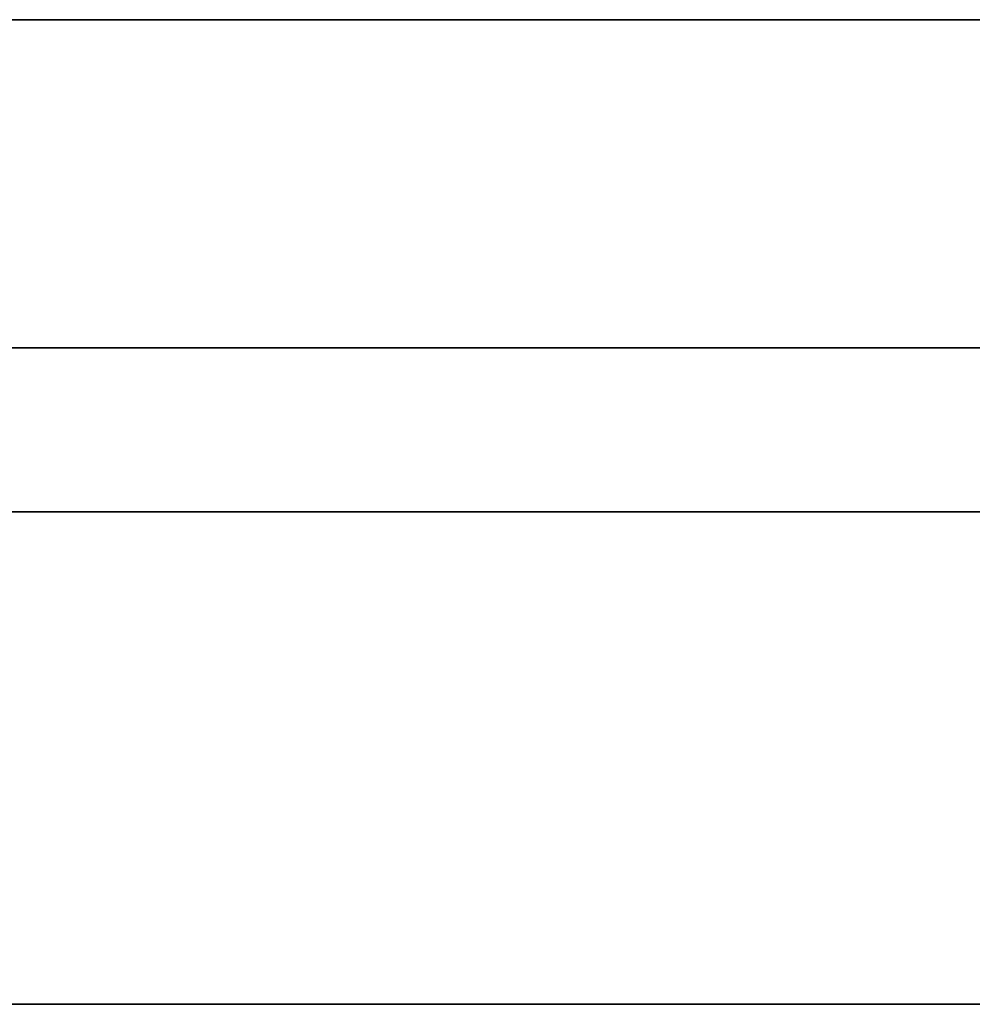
# Model space of a CAD drawing. Header units: millimetres. Extents: x -398 to 387, y -563 to 552.
# Tile 231 of 256: x -352 to -337, y 537 to 552. Entities that reach past the tile are written whole.
import ezdxf

# ---------------------------------------------------------------- set-up
doc = ezdxf.new("R2010")
doc.units = ezdxf.units.MM
doc.layers.add('Livello 01', color=7, linetype='Continuous')

msp = doc.modelspace()

# ---------------------------------------------------------------- linework, layer by layer
at = {"layer": 'Livello 01', "color": 254, "true_color": 0xcad1ee}
for p, q in [((382, 552, -169.5), (-393, 552, -169.5)), ((-323, 552, 5.5), (-393, 552, 5.5)), ((382, 552, 180.5), (-393, 552, 180.5)), ((-398, 544.5, -164.5), (387, 544.5, -164.5)), ((387, 544.5, 175.5), (-398, 544.5, 175.5)), ((-323, 537, 5.5), (-398, 537, 5.5))]:
    msp.add_line(p, q, dxfattribs=at)
for points in [[(-393, 552, -164.5), (382, 552, -164.5)], [(382, 552, -174.5), (-393, 552, -174.5)], [(-393, 552, 175.5), (382, 552, 175.5)], [(382, 552, -164.5), (-393, 552, -164.5)], [(382, 552, 175.5), (-393, 552, 175.5)], [(-393, 552, 185.5), (382, 552, 185.5)], [(382, 547, -179.5), (-393, 547, -179.5)], [(-393, 547, 190.5), (382, 547, 190.5)], [(387, 537, -164.5), (-398, 537, -164.5)], [(-398, 537, 175.5), (387, 537, 175.5)]]:
    msp.add_open_spline(points, degree=1, dxfattribs=at)

doc.saveas('drawing.dxf')
